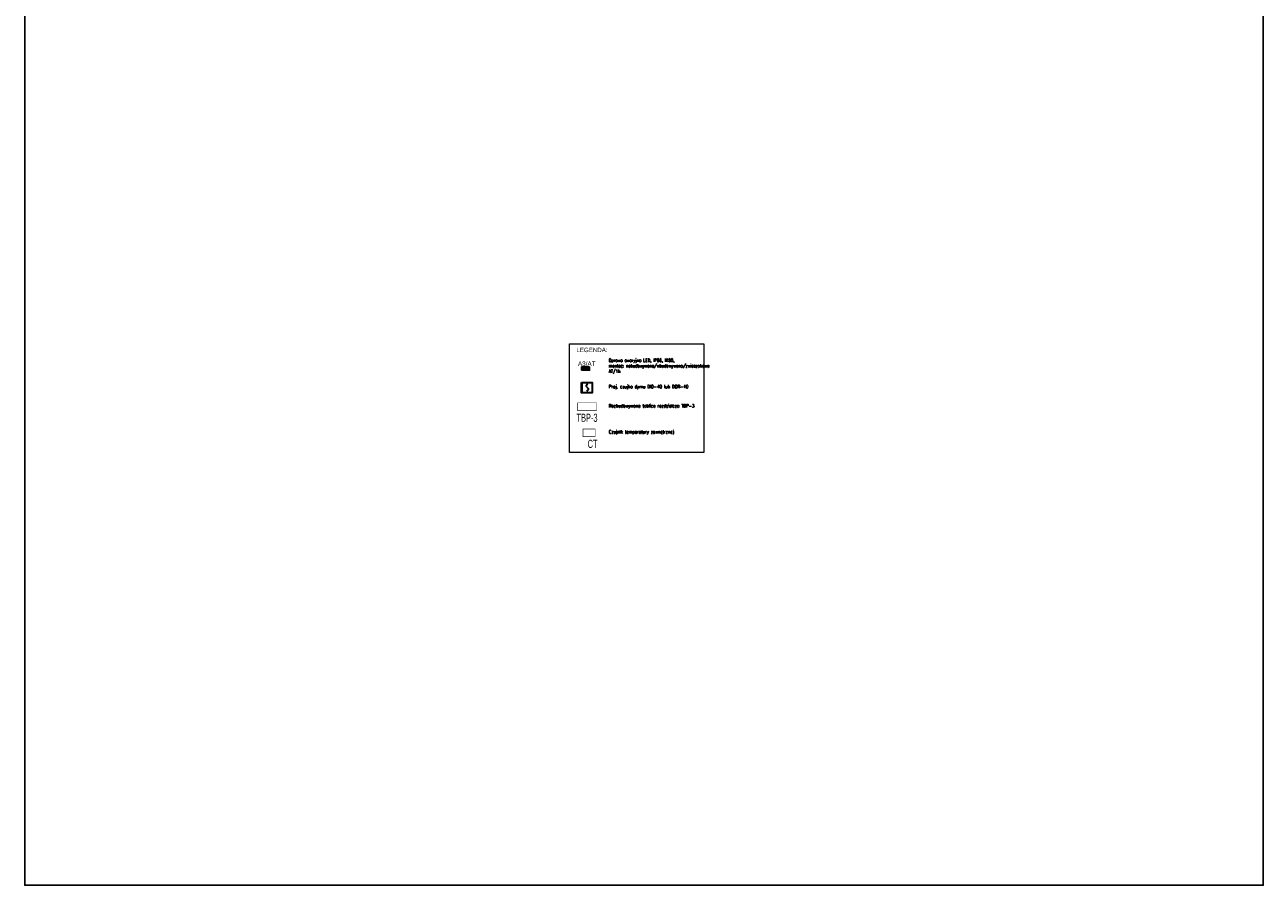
# Model space of a CAD drawing. Header units: centimetres. Extents: x -65222 to -44487, y -149615 to -110728.
# Tile 1 of 98: x -52888 to -44487, y -149615 to -143782. Entities that reach past the tile are written whole.
import ezdxf
from ezdxf.enums import TextEntityAlignment as Align

# ---------------------------------------------------------------- set-up
doc = ezdxf.new("R2010")
doc.units = ezdxf.units.CM
doc.layers.add('1', color=253, linetype='Continuous')
doc.layers.add('AMATECH_OPRAWY AWARYJNE', color=4, linetype='Continuous')
doc.layers.add('EL_OBRAMOWANIE', color=70, linetype='Continuous', lineweight=0, plot=False)
for name, color, linetype, lineweight in [('Linia SSP', 1, 'Continuous', 35), ('TT sap', 10, 'Continuous', 9), ('ZRE SCHEMATY', 7, 'Continuous', 9), ('ZRE Tablice', 7, 'Continuous', 13), ('ZRE TT', 11, 'Continuous', 13)]:
    doc.layers.add(name, color=color, linetype=linetype, lineweight=lineweight)
doc.styles.add('ES1', font='arial.ttf')
doc.styles.add('Opisowy', font='arial.ttf')
doc.styles.add('RomanS', font='romans.shx')
doc.styles.get("Standard").update_dxf_attribs({"font": 'ARIALN.TTF'})
doc.styles.add('STYLE_WYM', font='simplex.shx', dxfattribs={"width": 0.7, "height": 17.5})

# ---------------------------------------------------------------- blocks, each defined once
blk = doc.blocks.new('*U108')
for points in [[(3071, 2177), (3431, 2177), (3431, 2324), (3431, 2324)], [(3431, 2324), (3071, 2324)], [(3071, 2324), (3071, 2177)], [(3094, 2226), (3094, 2276)], [(3094, 2276), (3409, 2276)], [(3094, 2276), (3109, 2262), (3109, 2239), (3094, 2226)], [(3116, 2226), (3094, 2226)], [(3109, 2262), (3394, 2262)], [(3109, 2262), (3109, 2239)], [(3109, 2239), (3394, 2239), (3394, 2262)], [(3116, 2226), (3409, 2226)], [(3137, 2252), (3140, 2252), (3140, 2249), (3137, 2249)], [(3137, 2252), (3137, 2249)], [(3214, 2252), (3217, 2252), (3217, 2249), (3214, 2249)], [(3214, 2252), (3214, 2249)], [(3291, 2252), (3294, 2252), (3294, 2249), (3291, 2249)], [(3291, 2252), (3291, 2249)], [(3368, 2252), (3371, 2252), (3371, 2249), (3368, 2249)], [(3368, 2252), (3368, 2249)], [(3409, 2276), (3394, 2262), (3394, 2239), (3409, 2226)], [(3409, 2276), (3409, 2226)]]:
    blk.add_lwpolyline(points)
blk = doc.blocks.new('*U104')
at = {"layer": '1', "linetype": 'ByBlock', "lineweight": -3}
h = blk.add_hatch(color=251, dxfattribs=at)
h.paths.add_polyline_path([(175, -57, 0.414214), (174, -55), (160, -55, 0.414214), (159, -57), (159, -67, 0.414214), (160, -68), (174, -68, 0.414214), (175, -67)])
h.paths.add_polyline_path([(175, -67, -0.414214), (173, -68), (161, -68, -0.414214), (159, -67), (159, -57, -0.414214), (161, -56), (173, -56, -0.414214), (175, -57)], flags=16)
h = blk.add_hatch(color=1, dxfattribs=at)
h.paths.add_polyline_path([(161, -63), (163, -63), (163, -62), (166, -62), (167, -65), (167, -62), (164, -56)])
h.paths.add_polyline_path([(164, -59), (165, -61), (164, -61)], flags=16)
h.paths.add_polyline_path([(170, -56), (167, -62), (167, -65), (168, -62), (171, -62), (171, -63), (173, -63)])
h.paths.add_polyline_path([(170, -61), (169, -61), (170, -59)], flags=16)
at = {"layer": 'AMATECH_OPRAWY AWARYJNE'}
blk.add_blockref('*U108', (-3251, -2251), dxfattribs=at)
at = {"layer": '1', "linetype": 'ByBlock', "lineweight": -3, "insert": (160, -66), "char_height": 1.15, "width": 12.51, "attachment_point": 1, "style": 'ES1'}
blk.add_mtext('{\\fArial|b1|i0|c0|p34;\\W1.7;\\C251;AMATECH}', dxfattribs=at)
at = {"layer": 'AMATECH_OPRAWY AWARYJNE', "insert": (-336, 314), "char_height": 200, "attachment_point": 1, "style": 'Opisowy'}
blk.add_mtext_dynamic_manual_height_columns('A3/AT', width=361.77, gutter_width=12.5, heights=[0], dxfattribs=at)
blk = doc.blocks.new('czujka')
at = {"layer": 'Linia SSP', "lineweight": 30}
h = blk.add_hatch(color=1, dxfattribs=at)
h.set_gradient(color1=(255, 0, 0), color2=(224, 0, 0), one_color=1, name='INVSPHERICAL')
h.paths.add_polyline_path([(-15736.5, 389.4), (-15736.5, 406), (-15740.4, 406), (-15740.4, 389.4)])
h.paths.add_polyline_path([(-15736.5, 372.8), (-15736.5, 389.4), (-15740.4, 389.4), (-15740.4, 372.8)])
at = {"layer": 'Linia SSP', "color": 1, "linetype": 'Continuous', "lineweight": 30}
for p, q in [((-15725.5, 395.2), (-15725, 397.4)), ((-15725, 393.1), (-15725.5, 395.2)), ((-15725, 397.4), (-15723.4, 399.8)), ((-15723.8, 391.3), (-15725, 393.1)), ((-15723.4, 399.8), (-15720.8, 402.7)), ((-15721.8, 379.8), (-15724.4, 376.9)), ((-15723.4, 390.7), (-15723.8, 391.3)), ((-15722.6, 389.8), (-15723.4, 390.7)), ((-15722.6, 389.8), (-15721.8, 388.9)), ((-15721.8, 388.9), (-15721.4, 388.2)), ((-15720.2, 382.2), (-15721.8, 379.8)), ((-15721.4, 388.2), (-15720.2, 386.5)), ((-15720.2, 386.5), (-15719.7, 384.3)), ((-15719.7, 384.3), (-15720.2, 382.2))]:
    blk.add_line(p, q, dxfattribs=at)
at = {"layer": 'Linia SSP', "lineweight": 30}
blk.add_lwpolyline([(-15740.4, 406), (-15707.1, 406), (-15707.1, 372.8), (-15740.4, 372.8)], close=True, dxfattribs=at)

msp = doc.modelspace()

# ---------------------------------------------------------------- linework, layer by layer
at = {"color": 3}
msp.add_lwpolyline([(-52888, -143510.6), (-44486.8, -143510.6), (-44486.8, -149615.5), (-52888, -149615.5)], close=True, dxfattribs=at)
at = {"layer": 'EL_OBRAMOWANIE', "color": 7}
msp.add_lwpolyline([(-49191.9, -145946.1), (-48280.6, -145946.1), (-48280.6, -146682.4), (-49191.9, -146682.4)], close=True, dxfattribs=at)
at = {"layer": 'ZRE SCHEMATY', "color": 1, "const_width": 3.75}
for points in [[(-49138.1, -146345.6), (-49009.8, -146345.6), (-49009.8, -146398.8), (-49138.1, -146398.8)], [(-49100.9, -146522.1), (-49018.5, -146522.1), (-49018.5, -146575.3), (-49100.9, -146575.3)]]:
    msp.add_lwpolyline(points, close=True, dxfattribs=at)

# ---------------------------------------------------------------- block references
at = {"layer": 'AMATECH_OPRAWY AWARYJNE', "color": 251, "true_color": 0x636466, "xscale": 0.1545, "yscale": 0.1545, "zscale": 0.1545}
msp.add_blockref('*U104', (-49083.8, -146113.2), dxfattribs=at)
at = {"layer": 'ZRE TT', "color": 40, "xscale": 2.13885, "yscale": 2.13885, "zscale": 2.13885}
msp.add_blockref('czujka', (-15444, -147074.7), dxfattribs=at)

# ---------------------------------------------------------------- texts
at = {"layer": 'TT sap', "color": 7, "insert": (-49146.3, -145971.6, 4750511.3), "char_height": 30, "width": 325.684, "attachment_point": 1, "line_spacing_factor": 0.75, "style": 'STYLE_WYM'}
msp.add_mtext('{\\W1;\\fArial|b0|i0|c0|p0;LEGENDA:}', dxfattribs=at)
at = {"layer": 'ZRE SCHEMATY', "color": 1, "width": 0.8}
for s, p in [('TBP-3', (-49002.6, -146446.3)), ('CT', (-49002.6, -146623.4))]:
    msp.add_text(s, height=55.04, dxfattribs=at).set_placement(p, align=Align.MIDDLE_RIGHT)
at = {"layer": 'ZRE Tablice', "color": 7, "ltscale": 2, "insert": (-48926.7, -146097.6), "char_height": 22.5, "attachment_point": 4, "style": 'RomanS'}
msp.add_mtext('{\\W0.7;Oprawa awaryjna LED, IP66, IK08, \\Pmontaż: nabudowywana/wbudowywana/zwieszakowa\\PAT/1h}', dxfattribs=at)
at = {"layer": 'ZRE Tablice', "color": 7, "ltscale": 2, "char_height": 22.5, "attachment_point": 4, "line_spacing_factor": 0.75, "style": 'RomanS'}
for s, insert in [('{\\W0.8;Proj. czujka dymu DIO-40 lub DOR-40\\W1;\\fTahoma|b0|i0|c238|p32; }', (-48926.2, -146238.7, 7125766.9)), ('{\\W0.8;Rozbudowywana tablica rozdzielcza TBP-3\\fTahoma|b0|i0|c238|p32; }', (-48926.2, -146369.1, 7125766.9)), ('{\\W0.8;Czujnik temperatury zewnętrznej}', (-48926.2, -146545.6, 7125766.9))]:
    msp.add_mtext(s, dxfattribs=dict(at, insert=insert))

doc.saveas('drawing.dxf')
